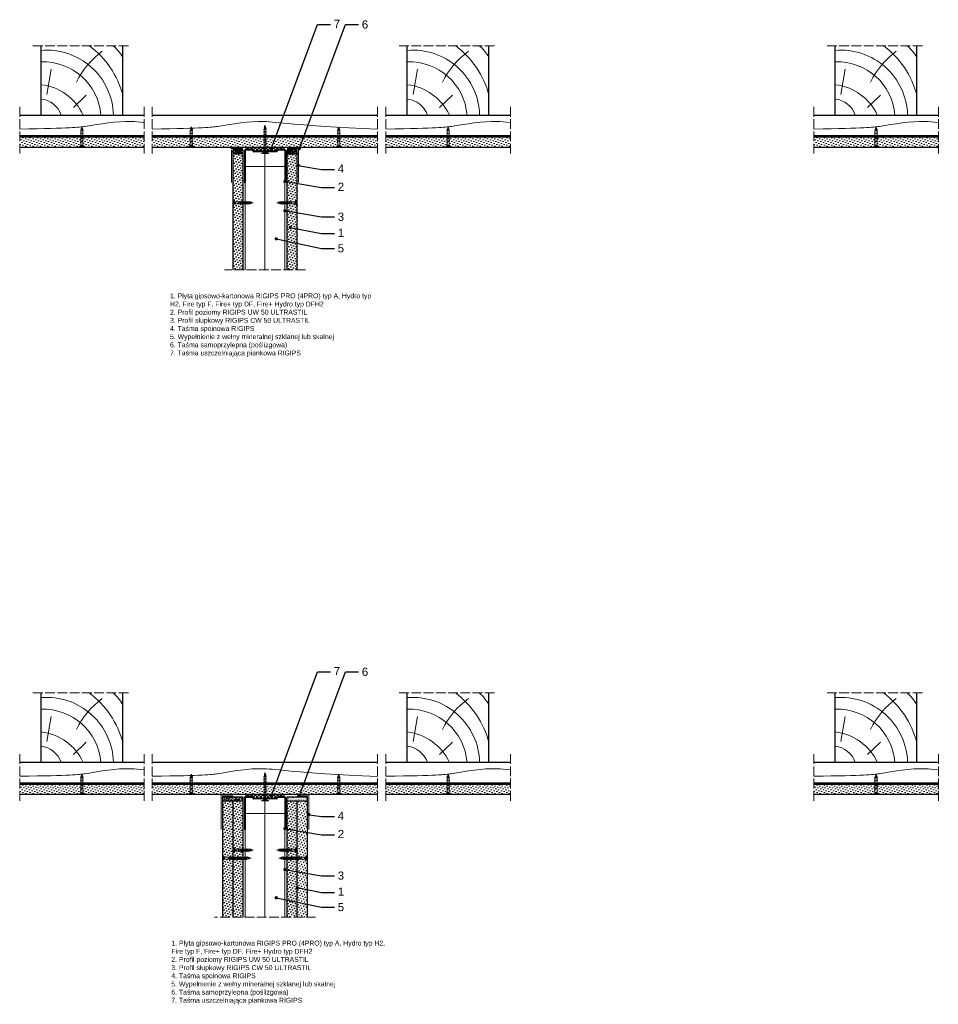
# Model space of a CAD drawing. Header units: millimetres. Extents: x 43 to 2622, y 692 to 1898.
# Tile 1 of 3: x 43 to 1168, y 692 to 1898. Entities that reach past the tile are written whole.
import ezdxf
from ezdxf import colors
from ezdxf.entities.mleader import LeaderData, LeaderLine
from ezdxf.math import Vec2, Vec3

# ---------------------------------------------------------------- set-up
doc = ezdxf.new("R2010")
doc.units = ezdxf.units.MM
doc.linetypes.add('ACAD_ISO02W100', pattern=[15, 12, -3])
for name, color, linetype, lineweight in [('_ISOVER WELNA', 7, 'BATTING', 9), ('_RIGIPS AKCESORIA', 7, 'Continuous', 18), ('_RIGIPS G-K', 7, 'Continuous', 25), ('_RIGIPS PROFIL', 7, 'Continuous', 18), ('KRESKOWANIE', 7, 'Continuous', 9), ('OPISY', 7, 'Continuous', 9), ('PRZERYWANA', 7, 'ACAD_ISO02W100', 9)]:
    doc.layers.add(name, color=color, linetype=linetype, lineweight=lineweight)
doc.styles.get("Standard").update_dxf_attribs({"font": 'arial.ttf'})
doc.linetypes.add('BATTING', pattern='A,0.00254,-2.54,[134,ltypeshp.shx,S=2.54,R=0,X=-2.54,Y=0],-5.08,[134,ltypeshp.shx,S=2.54,R=180,X=2.54,Y=0],-2.54', length=10.16254)
pattern_1 = [(225, (0, -792.838), (1.122532, -3.367596), [0, -3.175])]
pattern_2 = [(225, (-1931.6283, -59.986), (1.122532, -3.367596), [0, -3.175])]
pattern_3 = [(225, (-1934.6283, -59.986), (1.122532, -3.367596), [0, -3.175])]

# ---------------------------------------------------------------- blocks, each defined once
blk = doc.blocks.new('drew kres')
at = {"layer": 'KRESKOWANIE'}
for p, q in [((2017.1, 418.9), (2001.3, 403.8)), ((2049.6, 403), (2044.3, 372.2))]:
    blk.add_line(p, q, dxfattribs=at)
for centre, radius, start, end in [((2049.6, 430.4), 81.6, 181.4719, 274.904), ((2053.9, 433.9), 70.7, 184.4672, 272.1435), ((2064, 455.7), 65, 204.8961, 263.4825), ((2059.8, 437.9), 29.4, 198.9536, 263.6559), ((2063.5, 432), 110.5, 194.5935, 233.3849), ((1921.6, 433), 102.3, 306.0245, 333.8719), ((1998.3, 380.1), 47.2, 207.8359, 231.0916)]:
    blk.add_arc(centre, radius, start, end, dxfattribs=at)
blk = doc.blocks.new('TD 25')
at = {"layer": '_RIGIPS AKCESORIA'}
for p, q in [((18.4, 90.9), (18.4, 98.9)), ((18.4, 98.9), (18.8, 98.9)), ((18.8, 98.9), (18.8, 96.5)), ((28.5, 96.2), (28.8, 96.7)), ((28.8, 96.7), (29.9, 93.7)), ((31.6, 96.2), (31.9, 96.7)), ((31.9, 96.7), (33, 93.7)), ((34.8, 96.2), (35.1, 96.7)), ((35.1, 96.7), (36.3, 93.7)), ((38.1, 96.2), (38.4, 96.7)), ((38.4, 96.7), (39.5, 93.7)), ((18.8, 96.5), (18.4, 96.5)), ((18.4, 95.2), (20.1, 95.2)), ((18.4, 94.5), (20.1, 94.5)), ((18.8, 93.3), (18.4, 93.3)), ((18.4, 90.9), (18.8, 90.9)), ((18.8, 90.9), (18.8, 93.3)), ((20.1, 95.2), (20.1, 95.9)), ((20.1, 94.5), (20.1, 93.9)), ((21.4, 96.2), (28.5, 96.2)), ((25.9, 93.7), (21.9, 93.7)), ((25.5, 96.2), (25.5, 94.9)), ((26.4, 93.7), (25.5, 96.2)), ((25.5, 94.9), (26, 93.2)), ((26, 93.2), (26.4, 93.7)), ((29.4, 93.7), (26.4, 93.7)), ((29.6, 93.2), (28.5, 96.2)), ((29, 96.2), (31.6, 96.2)), ((29.9, 93.7), (29.6, 93.2)), ((32.5, 93.7), (29.9, 93.7)), ((32.7, 93.2), (31.6, 96.2)), ((32.1, 96.2), (34.8, 96.2)), ((33, 93.7), (32.7, 93.2)), ((35.7, 93.7), (33, 93.7)), ((35.9, 93.2), (34.8, 96.2)), ((35.3, 96.2), (38.1, 96.2)), ((36.3, 93.7), (35.9, 93.2)), ((39, 93.7), (36.3, 93.7)), ((39.2, 93.2), (38.1, 96.2)), ((38.6, 96.2), (39.1, 96.2)), ((39.1, 96.2), (40.7, 95.7)), ((39.5, 93.7), (39.2, 93.2)), ((39.5, 93.7), (40.2, 93.8)), ((40.2, 93.5), (40.1, 95)), ((40.1, 95), (40.5, 94.1)), ((40.5, 94.1), (40.2, 93.5)), ((41.1, 94.1), (40.5, 94.1)), ((40.7, 95.7), (40.9, 96.1)), ((41.1, 94.1), (40.7, 95.7)), ((40.9, 96.1), (41.4, 94.4)), ((41.1, 95.6), (43.4, 94.9)), ((41.4, 94.4), (41.1, 94.1)), ((43.4, 94.9), (41.4, 94.4))]:
    blk.add_line(p, q, dxfattribs=at)
for centre, major_axis, ratio, start_param, end_param in [((21.5, 99.4), (0.17, 3.2), 0.826134, 1.773653, 3.180586), ((18.3, 92.6), (0, 3.93), 0.848176, -0.720942, -0.151112), ((21.7, 90.1), (0.28, 3.57), 0.832181, 0.035984, 1.430787), ((15.7, 107.6), (0, 14.8), 0.848176, 3.399396, 3.475072), ((19, 96.3), (0, 2.81), 0.848176, 3.475072, 3.862535), ((20, 94.9), (0, 0.895), 0.848176, -1.552777, -0.720942), ((20, 94.9), (0, 0.895), 0.848176, 3.862535, 4.730408)]:
    blk.add_ellipse(centre, major_axis=major_axis, ratio=ratio, start_param=start_param, end_param=end_param, dxfattribs=at)
blk = doc.blocks.new('TD 35')
at = {"layer": '_RIGIPS AKCESORIA'}
for p, q in [((18.4, 79.9), (18.4, 87.9)), ((18.4, 87.9), (18.8, 87.9)), ((18.8, 85.6), (18.4, 85.6)), ((18.8, 87.9), (18.8, 85.6)), ((20.1, 84.3), (20.1, 85)), ((21.4, 85.2), (28.5, 85.2)), ((25.5, 85.2), (25.5, 84)), ((26.4, 82.8), (25.5, 85.2)), ((28.5, 85.2), (28.8, 85.8)), ((29.6, 82.3), (28.5, 85.2)), ((28.8, 85.8), (29.9, 82.8)), ((29, 85.2), (31.6, 85.2)), ((31.6, 85.2), (31.9, 85.8)), ((32.7, 82.3), (31.6, 85.2)), ((31.9, 85.8), (33, 82.8)), ((32.1, 85.2), (34.8, 85.2)), ((34.8, 85.2), (35.1, 85.8)), ((35.9, 82.3), (34.8, 85.2)), ((35.1, 85.8), (36.3, 82.8)), ((35.3, 85.2), (37.9, 85.2)), ((37.9, 85.2), (38.3, 85.8)), ((39.1, 82.3), (37.9, 85.2)), ((38.3, 85.8), (39.4, 82.8)), ((38.5, 85.2), (41.1, 85.2)), ((41.1, 85.2), (41.4, 85.8)), ((42.2, 82.3), (41.1, 85.2)), ((41.4, 85.8), (42.6, 82.8)), ((41.6, 85.2), (44.2, 85.2)), ((44.2, 85.2), (44.6, 85.8)), ((45.4, 82.3), (44.2, 85.2)), ((44.6, 85.8), (45.7, 82.8)), ((44.8, 85.2), (47.5, 85.2)), ((47.5, 85.2), (47.8, 85.8)), ((48.6, 82.3), (47.5, 85.2)), ((47.8, 85.8), (49, 82.8)), ((48, 85.2), (48.5, 85.2)), ((48.5, 85.2), (50.1, 84.8)), ((50.1, 84.8), (50.4, 85.1)), ((50.5, 83.1), (50.1, 84.8)), ((50.4, 85.1), (50.9, 83.5)), ((50.5, 84.6), (53.4, 84)), ((18.4, 84.3), (20.1, 84.3)), ((18.4, 83.6), (20.1, 83.6)), ((18.8, 82.4), (18.4, 82.4)), ((18.4, 79.9), (18.8, 79.9)), ((18.8, 79.9), (18.8, 82.4)), ((20.1, 83.6), (20.1, 82.9)), ((25.9, 82.8), (21.9, 82.8)), ((25.5, 84), (26, 82.3)), ((26, 82.3), (26.4, 82.8)), ((29.4, 82.8), (26.4, 82.8)), ((29.9, 82.8), (29.6, 82.3)), ((32.5, 82.8), (29.9, 82.8)), ((33, 82.8), (32.7, 82.3)), ((35.7, 82.8), (33, 82.8)), ((36.3, 82.8), (35.9, 82.3)), ((38.9, 82.8), (36.3, 82.8)), ((39.4, 82.8), (39.1, 82.3)), ((42, 82.8), (39.4, 82.8)), ((42.6, 82.8), (42.2, 82.3)), ((45.2, 82.8), (42.6, 82.8)), ((45.7, 82.8), (45.4, 82.3)), ((48.5, 82.8), (45.7, 82.8)), ((49, 82.8), (48.6, 82.3)), ((49, 82.8), (49.6, 82.9)), ((49.7, 82.6), (49.5, 84.1)), ((49.5, 84.1), (50, 83.2)), ((50, 83.2), (49.7, 82.6)), ((50.5, 83.1), (50, 83.2)), ((50.9, 83.5), (50.5, 83.1)), ((53.4, 84), (50.9, 83.5))]:
    blk.add_line(p, q, dxfattribs=at)
for centre, major_axis, ratio, start_param, end_param in [((21.5, 88.4), (0.17, 3.2), 0.826134, 1.773653, 3.180586), ((18.3, 81.7), (0, 3.93), 0.848176, -0.720942, -0.151112), ((20, 83.9), (0, 0.895), 0.848176, -1.552777, -0.720942), ((21.7, 79.2), (0.28, 3.57), 0.832181, 0.035984, 1.430787), ((15.7, 96.7), (0, 14.8), 0.848176, 3.399396, 3.475072), ((19, 85.4), (0, 2.81), 0.848176, 3.475072, 3.862535), ((20, 83.9), (0, 0.895), 0.848176, 3.862535, 4.730408)]:
    blk.add_ellipse(centre, major_axis=major_axis, ratio=ratio, start_param=start_param, end_param=end_param, dxfattribs=at)
blk = doc.blocks.new('TN 25')
at = {"layer": '_RIGIPS AKCESORIA'}
for p, q in [((0, -0.8), (0, 7.2)), ((0, 7.2), (0.5, 7.2)), ((0.5, 4.8), (0, 4.8)), ((0, 3.5), (1.8, 3.5)), ((0, 2.8), (1.8, 2.8)), ((0.5, 1.6), (0, 1.6)), ((0.5, 7.2), (0.5, 4.8)), ((0.5, -0.8), (0.5, 1.6)), ((1.8, 3.5), (1.8, 4.2)), ((1.8, 2.8), (1.8, 2.2)), ((3, 4.5), (8.5, 4.5)), ((7.5, 2), (3.5, 2)), ((7.1, 4.5), (7.1, 3.2)), ((8, 2), (7.1, 4.5)), ((7.1, 3.2), (7.6, 1.5)), ((7.6, 1.5), (8, 2)), ((9.4, 2), (8, 2)), ((8.5, 4.5), (8.8, 5)), ((9.6, 1.5), (8.5, 4.5)), ((8.8, 5), (9.9, 2)), ((9, 4.5), (10.1, 4.5)), ((9.9, 2), (9.6, 1.5)), ((11, 2), (9.9, 2)), ((10.1, 4.5), (10.4, 5)), ((11.2, 1.5), (10.1, 4.5)), ((10.4, 5), (11.6, 2)), ((10.6, 4.5), (11.7, 4.5)), ((11.6, 2), (11.2, 1.5)), ((12.6, 2), (11.6, 2)), ((11.7, 4.5), (12, 5)), ((12.8, 1.5), (11.7, 4.5)), ((12, 5), (13.1, 2)), ((12.2, 4.5), (13.2, 4.5)), ((13.1, 2), (12.8, 1.5)), ((14.1, 2), (13.1, 2)), ((13.2, 4.5), (13.5, 5)), ((14.3, 1.5), (13.2, 4.5)), ((13.5, 5), (14.7, 2)), ((13.7, 4.5), (14.8, 4.5)), ((14.7, 2), (14.3, 1.5)), ((15.7, 2), (14.7, 2)), ((14.8, 4.5), (15.1, 5)), ((15.9, 1.5), (14.8, 4.5)), ((15.1, 5), (16.3, 2)), ((15.3, 4.5), (16.4, 4.5)), ((16.3, 2), (15.9, 1.5)), ((17.4, 2), (16.3, 2)), ((16.4, 4.5), (16.7, 5)), ((17.6, 1.5), (16.4, 4.5)), ((16.7, 5), (17.9, 2)), ((16.9, 4.5), (18, 4.5)), ((17.9, 2), (17.6, 1.5)), ((18.9, 2), (17.9, 2)), ((18, 4.5), (18.3, 5)), ((19.1, 1.5), (18, 4.5)), ((18.3, 5), (19.5, 2)), ((18.5, 4.5), (19.7, 4.5)), ((19.5, 2), (19.1, 1.5)), ((19.5, 2), (20.6, 2)), ((19.7, 4.5), (20, 5)), ((20.8, 1.5), (19.7, 4.5)), ((20, 5), (21.1, 2)), ((20.2, 4.5), (20.7, 4.5)), ((20.7, 4.5), (22.3, 4)), ((21.1, 2), (20.8, 1.5)), ((21.1, 2), (21.8, 2.1)), ((21.8, 1.8), (21.7, 3.3)), ((21.7, 3.3), (22.1, 2.4)), ((22.1, 2.4), (21.8, 1.8)), ((22.7, 2.4), (22.1, 2.4)), ((22.3, 4), (22.6, 4.4)), ((22.7, 2.4), (22.3, 4)), ((22.6, 4.4), (23, 2.7)), ((22.7, 3.8), (25, 3.2)), ((23, 2.7), (22.7, 2.4)), ((25, 3.2), (23, 2.7)), ((0, -0.8), (0.5, -0.8))]:
    blk.add_line(p, q, dxfattribs=at)
for centre, major_axis, ratio, start_param, end_param in [((3.1, 7.7), (0.17, 3.2), 0.826134, 1.773653, 3.180586), ((0, 0.9), (0, 3.93), 0.848176, -0.720942, -0.151112), ((3.4, -1.6), (0.28, 3.57), 0.832181, 0.035984, 1.430787), ((-2.7, 15.9), (0, 14.8), 0.848176, 3.399396, 3.475072), ((0.6, 4.6), (0, 2.81), 0.848176, 3.475072, 3.862535), ((1.7, 3.2), (0, 0.895), 0.848176, -1.552777, -0.720942), ((1.7, 3.2), (0, 0.895), 0.848176, 3.862535, 4.730408)]:
    blk.add_ellipse(centre, major_axis=major_axis, ratio=ratio, start_param=start_param, end_param=end_param, dxfattribs=at)
blk = doc.blocks.new('UW 50 ULTRASTIL')
h = blk.add_hatch()
h.set_pattern_fill('ANSI31', color=256, scale=0.5, style=0)
h.paths.add_polyline_path([(-104.5, 0.6), (-104.2, 1.2, -0.286951), (-103.3, 1.8), (-82.4, 1.8), (-76.3, 1.8, -0.286951), (-75.4, 1.2), (-75.1, 0.6, 0.286951), (-74.2, 0), (-65.6, 0, 0.414214), (-64.8, 0.8), (-64.8, 40), (-65.3, 40), (-65.3, 0.8, -0.414214), (-65.6, 0.5), (-73.8, 0.5, -0.286951), (-74.7, 1.1), (-75, 1.8, 0.286951), (-75.9, 2.3), (-103.6, 2.3, 0.286951), (-104.5, 1.8), (-104.9, 1.1, -0.286951), (-105.8, 0.5), (-114, 0.5, -0.414214), (-114.2, 0.8), (-114.2, 40), (-114.8, 40), (-114.8, 0.8, 0.414214), (-114, 0), (-105.4, 0, 0.286951)])
for p, q in [((-114.8, 0.8), (-114.8, 40)), ((-114.8, 40), (-114.2, 40)), ((-114.2, 0.8), (-114.2, 40)), ((-65.3, 0.8), (-65.3, 40)), ((-64.8, 40), (-65.3, 40)), ((-64.8, 0.8), (-64.8, 40)), ((-114, 0.5), (-105.8, 0.5)), ((-114, 0), (-105.4, 0)), ((-104.9, 1.1), (-104.5, 1.8)), ((-104.5, 0.6), (-104.2, 1.2)), ((-103.6, 2.3), (-75.9, 2.3)), ((-103.3, 1.8), (-76.3, 1.8)), ((-75.1, 0.6), (-75.4, 1.2)), ((-74.7, 1.1), (-75, 1.8)), ((-74.2, 0), (-65.6, 0)), ((-73.8, 0.5), (-65.6, 0.5))]:
    blk.add_line(p, q)
for centre, radius, start, end in [((-114, 0.8), 0.8, 180, 270), ((-114, 0.8), 0.25, 180, 270), ((-105.8, 1.6), 1, 270, 334.0435), ((-105.4, 1), 1, 270, 334.0435), ((-103.6, 1.3), 1, 90, 154.0435), ((-103.3, 0.8), 1, 90, 154.0435), ((-76.3, 0.8), 1, 25.9565, 90), ((-75.9, 1.3), 1, 25.9565, 90), ((-74.2, 1), 1, 205.9565, 270), ((-73.8, 1.6), 1, 205.9565, 270), ((-65.6, 0.8), 0.8, 270, 0), ((-65.6, 0.8), 0.25, 270, 0)]:
    blk.add_arc(centre, radius, start, end)
blk = doc.blocks.new('TN 35')
at = {"layer": '_RIGIPS AKCESORIA'}
for p, q in [((0, -0.8), (0, 7.2)), ((0, 7.2), (0.5, 7.2)), ((0.5, 4.8), (0, 4.8)), ((0, 3.5), (1.8, 3.5)), ((0, 2.8), (1.8, 2.8)), ((0.5, 1.6), (0, 1.6)), ((0.5, 7.2), (0.5, 4.8)), ((0.5, -0.8), (0.5, 1.6)), ((1.8, 3.5), (1.8, 4.2)), ((1.8, 2.8), (1.8, 2.2)), ((3, 4.5), (8.5, 4.5)), ((7.5, 2), (3.5, 2)), ((7.1, 4.5), (7.1, 3.2)), ((8, 2), (7.1, 4.5)), ((7.1, 3.2), (7.6, 1.5)), ((7.6, 1.5), (8, 2)), ((9.4, 2), (8, 2)), ((8.5, 4.5), (8.8, 5)), ((9.6, 1.5), (8.5, 4.5)), ((8.8, 5), (9.9, 2)), ((9, 4.5), (10.1, 4.5)), ((9.9, 2), (9.6, 1.5)), ((11, 2), (9.9, 2)), ((10.1, 4.5), (10.4, 5)), ((11.2, 1.5), (10.1, 4.5)), ((10.4, 5), (11.6, 2)), ((10.6, 4.5), (11.7, 4.5)), ((11.6, 2), (11.2, 1.5)), ((12.6, 2), (11.6, 2)), ((11.7, 4.5), (12, 5)), ((12.8, 1.5), (11.7, 4.5)), ((12, 5), (13.1, 2)), ((12.2, 4.5), (13.2, 4.5)), ((13.1, 2), (12.8, 1.5)), ((14.1, 2), (13.1, 2)), ((13.2, 4.5), (13.5, 5)), ((14.3, 1.5), (13.2, 4.5)), ((13.5, 5), (14.7, 2)), ((13.7, 4.5), (14.8, 4.5)), ((14.7, 2), (14.3, 1.5)), ((15.7, 2), (14.7, 2)), ((14.8, 4.5), (15.1, 5)), ((15.9, 1.5), (14.8, 4.5)), ((15.1, 5), (16.3, 2)), ((15.3, 4.5), (16.4, 4.5)), ((16.3, 2), (15.9, 1.5)), ((17.4, 2), (16.3, 2)), ((16.4, 4.5), (16.7, 5)), ((17.6, 1.5), (16.4, 4.5)), ((16.7, 5), (17.9, 2)), ((16.9, 4.5), (18, 4.5)), ((17.9, 2), (17.6, 1.5)), ((18.9, 2), (17.8, 2)), ((18, 4.5), (18.3, 5)), ((19.1, 1.5), (18, 4.5)), ((18.3, 5), (19.5, 2)), ((18.5, 4.5), (19.6, 4.5)), ((19.5, 2), (19.1, 1.5)), ((20.5, 2), (19.4, 2)), ((19.6, 4.5), (19.9, 5)), ((20.7, 1.5), (19.6, 4.5)), ((19.9, 5), (21, 2)), ((20.1, 4.5), (21.1, 4.5)), ((21, 2), (20.7, 1.5)), ((22.1, 2), (21, 2)), ((21.1, 4.5), (21.5, 5)), ((22.3, 1.5), (21.1, 4.5)), ((21.5, 5), (22.6, 2)), ((21.7, 4.5), (22.7, 4.5)), ((22.6, 2), (22.3, 1.5)), ((23.7, 2), (22.6, 2)), ((22.7, 4.5), (23, 5)), ((23.9, 1.5), (22.7, 4.5)), ((23, 5), (24.2, 2)), ((23.2, 4.5), (24.3, 4.5)), ((24.2, 2), (23.9, 1.5)), ((25.2, 2), (24.1, 2)), ((24.3, 4.5), (24.6, 5)), ((25.4, 1.5), (24.3, 4.5)), ((24.6, 5), (25.8, 2)), ((24.8, 4.5), (25.9, 4.5)), ((25.8, 2), (25.4, 1.5)), ((26.8, 2), (25.7, 2)), ((25.9, 4.5), (26.2, 5)), ((27, 1.5), (25.9, 4.5)), ((26.2, 5), (27.3, 2)), ((26.4, 4.5), (27.4, 4.5)), ((27.3, 2), (27, 1.5)), ((28.4, 2), (27.3, 2)), ((27.4, 4.5), (27.8, 5)), ((28.6, 1.5), (27.4, 4.5)), ((27.8, 5), (28.9, 2)), ((28, 4.5), (29.1, 4.5)), ((28.9, 2), (28.6, 1.5)), ((28.9, 2), (30.1, 2)), ((29.1, 4.5), (29.4, 5)), ((30.3, 1.5), (29.1, 4.5)), ((29.4, 5), (30.6, 2)), ((29.7, 4.5), (30.1, 4.5)), ((30.1, 4.5), (31.7, 4)), ((30.6, 2), (30.3, 1.5)), ((30.6, 2), (31.3, 2.1)), ((31.3, 1.8), (31.1, 3.3)), ((31.1, 3.3), (31.6, 2.4)), ((31.6, 2.4), (31.3, 1.8)), ((32.1, 2.4), (31.6, 2.4)), ((31.7, 4), (32, 4.4)), ((32.1, 2.4), (31.7, 4)), ((32, 4.4), (32.5, 2.7)), ((32.5, 2.7), (32.1, 2.4)), ((32.2, 3.8), (35, 3.2)), ((35, 3.2), (32.5, 2.7)), ((0, -0.8), (0.5, -0.8))]:
    blk.add_line(p, q, dxfattribs=at)
for centre, major_axis, ratio, start_param, end_param in [((3.1, 7.7), (0.17, 3.2), 0.826134, 1.773653, 3.180586), ((0, 0.9), (0, 3.93), 0.848176, -0.720942, -0.151112), ((3.4, -1.6), (0.28, 3.57), 0.832181, 0.035984, 1.430787), ((-2.7, 15.9), (0, 14.8), 0.848176, 3.399396, 3.475072), ((0.6, 4.6), (0, 2.81), 0.848176, 3.475072, 3.862535), ((1.7, 3.2), (0, 0.895), 0.848176, -1.552777, -0.720942), ((1.7, 3.2), (0, 0.895), 0.848176, 3.862535, 4.730408)]:
    blk.add_ellipse(centre, major_axis=major_axis, ratio=ratio, start_param=start_param, end_param=end_param, dxfattribs=at)
blk = doc.blocks.new('_Dot')
at = {"color": 0, "linetype": 'ByBlock', "lineweight": -2}
blk.add_line((-0.5, 0), (-1, 0), dxfattribs=at)
at = {"color": 0, "linetype": 'ByBlock', "const_width": 0.5}
blk.add_lwpolyline([(-0.25, 0, 1), (0.25, 0, 1)], format="xyb", close=True, dxfattribs=at)

msp = doc.modelspace()

# ---------------------------------------------------------------- hatches: boundary and pattern name
at = {"layer": '_RIGIPS G-K'}
h = msp.add_hatch(dxfattribs=at)
h.set_pattern_fill('AR-SAND', color=256, scale=0.05, angle=180, style=0)
h.set_pattern_definition([(217.5, (1966.9215, 3173.0484), (0.0800016, -2.4470662), [0, -1.9304, 0, -2.159, 0, -2.06375]), (187.5, (1966.9215, 3173.0484), (-2.2476164, -3.5841255), [0, -1.0414, 0, -1.7399, 0, -0.66675]), (147.5, (1968.4836, 3173.0484), (-3.9549619, -0.007186), [0, -0.635, 0, -2.286, 0, -2.9845]), (137.5, (1968.4836, 3173.0484), (-3.817782, -1.1146466), [0, -0.3175, 0, -1.4986, 0, -1.7145])])
h.paths.add_polyline_path([(304.1, 1733.9), (316.6, 1733.9), (316.6, 1738.9), (304.1, 1738.9)])
h = msp.add_hatch(dxfattribs=at)
h.set_pattern_fill('AR-SAND', color=256, scale=0.05, angle=180, style=0)
h.set_pattern_definition([(217.5, (1969.9215, 3173.0484), (0.0800016, -2.4470662), [0, -1.9304, 0, -2.159, 0, -2.06375]), (187.5, (1969.9215, 3173.0484), (-2.2476164, -3.5841255), [0, -1.0414, 0, -1.7399, 0, -0.66675]), (147.5, (1971.4836, 3173.0484), (-3.9549619, -0.007186), [0, -0.635, 0, -2.286, 0, -2.9845]), (137.5, (1971.4836, 3173.0484), (-3.817782, -1.1146466), [0, -0.3175, 0, -1.4986, 0, -1.7145])])
h.paths.add_polyline_path([(370.6, 1733.9), (383.1, 1733.9), (383.1, 1738.9), (370.6, 1738.9)])
h = msp.add_hatch(dxfattribs=at)
h.set_pattern_fill('DOTS', color=256, scale=2, angle=225, style=0)
h.set_pattern_definition([(225, (-1934.6283, 424.791), (1.122532, -3.367596), [0, -3.175])])
h.paths.add_polyline_path([(304.1, 1591.9), (316.6, 1591.9), (316.6, 1733.9), (304.1, 1733.9)])
h = msp.add_hatch(dxfattribs=at)
h.set_pattern_fill('DOTS', color=256, scale=2, angle=225, style=0)
h.set_pattern_definition([(225, (-1931.6283, 424.791), (1.122532, -3.367596), [0, -3.175])])
h.paths.add_polyline_path([(370.6, 1591.9), (383.1, 1591.9), (383.1, 1733.9), (370.6, 1733.9)])
h = msp.add_hatch(dxfattribs=at)
h.set_pattern_fill('AR-SAND', color=256, scale=0.05, angle=180, style=0)
h.set_pattern_definition([(217.5, (1966.9215, 2072.1496), (0.0800016, -2.4470662), [0, -1.9304, 0, -2.159, 0, -2.06375]), (187.5, (1966.9215, 2072.1496), (-2.2476164, -3.5841255), [0, -1.0414, 0, -1.7399, 0, -0.66675]), (147.5, (1968.4836, 2072.1496), (-3.9549619, -0.007186), [0, -0.635, 0, -2.286, 0, -2.9845]), (137.5, (1968.4836, 2072.1496), (-3.817782, -1.1146466), [0, -0.3175, 0, -1.4986, 0, -1.7145])])
h.paths.add_polyline_path([(291.6, 941.1), (316.6, 941.1), (316.6, 946.1), (291.6, 946.1)])
h = msp.add_hatch(dxfattribs=at)
h.set_pattern_fill('DOTS', color=256, scale=2, angle=225, style=0)
h.set_pattern_definition(pattern_3)
h.paths.add_polyline_path([(291.6, 799.1), (304.1, 799.1), (304.1, 941.1), (291.6, 941.1)])
h = msp.add_hatch(dxfattribs=at)
h.set_pattern_fill('DOTS', color=256, scale=2, angle=225, style=0)
h.set_pattern_definition(pattern_3)
h.paths.add_polyline_path([(304.1, 799.1), (316.6, 799.1), (316.6, 941.1), (304.1, 941.1)])
h = msp.add_hatch(dxfattribs=at)
h.set_pattern_fill('AR-SAND', color=256, scale=0.05, angle=180, style=0)
h.set_pattern_definition([(217.5, (1969.9215, 2072.1496), (0.0800016, -2.4470662), [0, -1.9304, 0, -2.159, 0, -2.06375]), (187.5, (1969.9215, 2072.1496), (-2.2476164, -3.5841255), [0, -1.0414, 0, -1.7399, 0, -0.66675]), (147.5, (1971.4836, 2072.1496), (-3.9549619, -0.007186), [0, -0.635, 0, -2.286, 0, -2.9845]), (137.5, (1971.4836, 2072.1496), (-3.817782, -1.1146466), [0, -0.3175, 0, -1.4986, 0, -1.7145])])
h.paths.add_polyline_path([(370.6, 941.1), (395.6, 941.1), (395.6, 946.1), (370.6, 946.1)])
h = msp.add_hatch(dxfattribs=at)
h.set_pattern_fill('DOTS', color=256, scale=2, angle=225, style=0)
h.set_pattern_definition(pattern_2)
h.paths.add_polyline_path([(370.6, 799.1), (383.1, 799.1), (383.1, 941.1), (370.6, 941.1)])
h = msp.add_hatch(dxfattribs=at)
h.set_pattern_fill('DOTS', color=256, scale=2, angle=225, style=0)
h.set_pattern_definition(pattern_2)
h.paths.add_polyline_path([(383.1, 799.1), (395.6, 799.1), (395.6, 941.1), (383.1, 941.1)])
at = {"layer": 'KRESKOWANIE'}
h = msp.add_hatch(dxfattribs=at)
h.set_pattern_fill('DOTS', color=256, scale=2, angle=225, style=0)
h.paths.add_polyline_path([(195.6, 1754.4), (43.2, 1754.4), (43.2, 1741.9), (195.6, 1741.9)])
h = msp.add_hatch(dxfattribs=at)
h.set_pattern_fill('DOTS', color=256, scale=2, angle=225, style=0)
h.paths.add_polyline_path([(481.6, 1754.4), (205.6, 1754.4), (205.6, 1741.9), (481.6, 1741.9)])
h = msp.add_hatch(dxfattribs=at)
h.set_pattern_fill('DOTS', color=256, scale=2, angle=225, style=0)
h.paths.add_polyline_path([(644.1, 1754.4), (491.6, 1754.4), (491.6, 1741.9), (644.1, 1741.9)])
h = msp.add_hatch(dxfattribs=at)
h.set_pattern_fill('DOTS', color=256, scale=2, angle=225, style=0)
h.set_pattern_definition([(225, (972.6176, -2e-13), (1.122532, -3.367596), [0, -3.175])])
h.paths.add_polyline_path([(1168.3, 1754.4), (1015.8, 1754.4), (1015.8, 1741.9), (1168.3, 1741.9)])
h = msp.add_hatch(dxfattribs=at)
h.set_pattern_fill('ANSI37', color=256, angle=270, style=0)
h.set_pattern_definition([(315, (1968.4215, 3176.0484), (2.245064, 2.245064), []), (45, (1968.4215, 3176.0484), (-2.245064, 2.245064), [])])
h.paths.add_polyline_path([(320, 1738.9), (328, 1738.9, -0.286951), (328.9, 1738.4), (329.2, 1737.7, 0.286951), (330.1, 1737.1), (357.1, 1737.1, 0.286951), (358, 1737.7), (358.4, 1738.4, -0.286951), (359.3, 1738.9), (367.2, 1738.9), (367.2, 1741.9), (320, 1741.9)])
h = msp.add_hatch(dxfattribs=at)
h.set_pattern_fill('DOTS', color=256, scale=2, angle=225, style=0)
h.set_pattern_definition(pattern_1)
h.paths.add_polyline_path([(195.6, 961.6), (43.2, 961.6), (43.2, 949.1), (195.6, 949.1)])
h = msp.add_hatch(dxfattribs=at)
h.set_pattern_fill('DOTS', color=256, scale=2, angle=225, style=0)
h.set_pattern_definition(pattern_1)
h.paths.add_polyline_path([(481.6, 961.6), (205.6, 961.6), (205.6, 949.1), (481.6, 949.1)])
h = msp.add_hatch(dxfattribs=at)
h.set_pattern_fill('DOTS', color=256, scale=2, angle=225, style=0)
h.set_pattern_definition(pattern_1)
h.paths.add_polyline_path([(644.1, 961.6), (491.6, 961.6), (491.6, 949.1), (644.1, 949.1)])
h = msp.add_hatch(dxfattribs=at)
h.set_pattern_fill('DOTS', color=256, scale=2, angle=225, style=0)
h.set_pattern_definition([(225, (972.6176, -792.838), (1.122532, -3.367596), [0, -3.175])])
h.paths.add_polyline_path([(1168.3, 961.6), (1015.8, 961.6), (1015.8, 949.1), (1168.3, 949.1)])
h = msp.add_hatch(dxfattribs=at)
h.set_pattern_fill('ANSI37', color=256, angle=270, style=0)
h.set_pattern_definition([(315, (1968.4215, 2383.2106), (2.245064, 2.245064), []), (45, (1968.4215, 2383.2106), (-2.245064, 2.245064), [])])
h.paths.add_polyline_path([(320, 946.1), (328, 946.1, -0.286951), (328.9, 945.5), (329.2, 944.8, 0.286951), (330.1, 944.3), (357.1, 944.3, 0.286951), (358, 944.8), (358.4, 945.5, -0.286951), (359.3, 946.1), (367.2, 946.1), (367.2, 949.1), (320, 949.1)])

# ---------------------------------------------------------------- linework, layer by layer
for p, q in [((69.4, 1781.4), (69.4, 1866.4)), ((169.4, 1781.4), (169.4, 1866.4)), ((517.9, 1781.4), (517.9, 1866.4)), ((617.9, 1781.4), (617.9, 1866.4)), ((1042, 1781.4), (1042, 1866.4)), ((1142, 1781.4), (1142, 1866.4)), ((43.2, 1781.4), (195.6, 1781.4)), ((205.6, 1781.4), (481.6, 1781.4)), ((491.6, 1781.4), (644.1, 1781.4)), ((1015.8, 1781.4), (1168.3, 1781.4)), ((43.2, 1756.4), (195.6, 1756.4)), ((43.2, 1756.4), (195.6, 1756.4)), ((205.6, 1756.4), (481.6, 1756.4)), ((205.6, 1756.4), (481.6, 1756.4)), ((491.6, 1756.4), (644.1, 1756.4)), ((1015.8, 1756.4), (1168.3, 1756.4)), ((1015.8, 1756.4), (1168.3, 1756.4)), ((69.4, 988.6), (69.4, 1073.6)), ((169.4, 988.6), (169.4, 1073.6)), ((517.9, 988.6), (517.9, 1073.6)), ((617.9, 988.6), (617.9, 1073.6)), ((1042, 988.6), (1042, 1073.6)), ((1142, 988.6), (1142, 1073.6)), ((43.2, 988.6), (195.6, 988.6)), ((205.6, 988.6), (481.6, 988.6)), ((491.6, 988.6), (644.1, 988.6)), ((1015.8, 988.6), (1168.3, 988.6)), ((43.2, 963.6), (195.6, 963.6)), ((43.2, 963.6), (195.6, 963.6)), ((205.6, 963.6), (481.6, 963.6)), ((491.6, 963.6), (644.1, 963.6)), ((1015.8, 963.6), (1168.3, 963.6)), ((1015.8, 963.6), (1168.3, 963.6))]:
    msp.add_line(p, q)
at = {"layer": '_ISOVER WELNA', "ltscale": 2.4}
for p, q in [((343.6, 1591.9), (343.6, 1736.6)), ((343.6, 799.1), (343.6, 943.7))]:
    msp.add_line(p, q, dxfattribs=at)
at = {"layer": '_RIGIPS AKCESORIA'}
for p, q in [((316.6, 1740.4), (301.6, 1740.4)), ((302.6, 1738.9), (302.6, 1698.9)), ((370.6, 1740.4), (385.6, 1740.4)), ((384.6, 1738.9), (384.6, 1698.9)), ((304.1, 947.6), (289.1, 947.6)), ((290.1, 946.1), (290.1, 906.1)), ((383.1, 947.6), (398.1, 947.6)), ((397.1, 946.1), (397.1, 906.1))]:
    msp.add_line(p, q, dxfattribs=at)
at = {"layer": '_RIGIPS G-K'}
for p, q in [((195.6, 1754.4), (43.2, 1754.4)), ((481.6, 1754.4), (205.6, 1754.4)), ((644.1, 1754.4), (491.6, 1754.4)), ((1168.3, 1754.4), (1015.8, 1754.4)), ((195.6, 1741.9), (43.2, 1741.9)), ((481.6, 1741.9), (205.6, 1741.9)), ((304.1, 1738.9), (304.1, 1591.9)), ((316.6, 1738.9), (304.1, 1738.9)), ((316.6, 1738.9), (316.6, 1591.9)), ((370.6, 1591.9), (370.6, 1738.9)), ((383.1, 1738.9), (370.6, 1738.9)), ((383.1, 1591.9), (383.1, 1738.9)), ((644.1, 1741.9), (491.6, 1741.9)), ((1168.3, 1741.9), (1015.8, 1741.9)), ((316.6, 1733.9), (304.1, 1733.9)), ((383.1, 1733.9), (370.6, 1733.9)), ((195.6, 961.6), (43.2, 961.6)), ((481.6, 961.6), (205.6, 961.6)), ((644.1, 961.6), (491.6, 961.6)), ((1168.3, 961.6), (1015.8, 961.6)), ((195.6, 949.1), (43.2, 949.1)), ((481.6, 949.1), (205.6, 949.1)), ((291.6, 946.1), (291.6, 799.1)), ((291.6, 946.1), (316.6, 946.1)), ((316.6, 941.1), (291.6, 941.1)), ((304.1, 941.1), (304.1, 799.1)), ((316.6, 946.1), (316.6, 799.1)), ((370.6, 799.1), (370.6, 946.1)), ((370.6, 946.1), (395.6, 946.1)), ((395.6, 941.1), (370.6, 941.1)), ((383.1, 799.1), (383.1, 941.1)), ((395.6, 799.1), (395.6, 946.1)), ((644.1, 949.1), (491.6, 949.1)), ((1168.3, 949.1), (1015.8, 949.1))]:
    msp.add_line(p, q, dxfattribs=at)
at = {"layer": '_RIGIPS PROFIL', "lineweight": 9}
for p, q in [((319.2, 1718.5), (368, 1718.5)), ((319.2, 1591.9), (319.2, 1718.5)), ((368, 1591.9), (368, 1718.5)), ((319.2, 925.7), (368, 925.7)), ((319.2, 799.1), (319.2, 925.7)), ((368, 799.1), (368, 925.7))]:
    msp.add_line(p, q, dxfattribs=at)
at = {"layer": 'KRESKOWANIE'}
for p, q in [((320, 1738.9), (320, 1741.9)), ((367.2, 1738.9), (367.2, 1741.9)), ((320, 946.1), (320, 949.1)), ((367.2, 946.1), (367.2, 949.1))]:
    msp.add_line(p, q, dxfattribs=at)
for points, knots in [([(195.6, 1772.3), (189.1, 1773), (165.7, 1775.1), (133.8, 1768.8), (107, 1765.3), (43.2, 1764.3)], [44.764065, 44.764065, 44.764065, 44.764065, 59.146745, 116.016123, 140.325128, 140.325128, 140.325128, 140.325128]), ([(481.6, 1764.1), (376.5, 1768.8), (340.9, 1777.6), (296.3, 1768.8), (269.5, 1765.3), (205.6, 1764.3)], [6.686545, 6.686545, 6.686545, 6.686545, 59.146745, 116.016123, 140.325128, 140.325128, 140.325128, 140.325128]), ([(644.1, 1772.3), (637.6, 1773), (614.2, 1775.1), (582.3, 1768.8), (555.5, 1765.3), (491.6, 1764.3)], [44.764065, 44.764065, 44.764065, 44.764065, 59.146745, 116.016123, 140.325128, 140.325128, 140.325128, 140.325128]), ([(1168.3, 1772.3), (1161.7, 1773), (1138.3, 1775.1), (1106.5, 1768.8), (1079.6, 1765.3), (1015.8, 1764.3)], [44.764065, 44.764065, 44.764065, 44.764065, 59.146745, 116.016123, 140.325128, 140.325128, 140.325128, 140.325128]), ([(195.6, 979.5), (189.1, 980.2), (165.7, 982.3), (133.8, 975.9), (107, 972.4), (43.2, 971.5)], [44.764065, 44.764065, 44.764065, 44.764065, 59.146745, 116.016123, 140.325128, 140.325128, 140.325128, 140.325128]), ([(481.6, 971.2), (376.5, 975.9), (340.9, 984.8), (296.3, 975.9), (269.5, 972.4), (205.6, 971.5)], [6.686545, 6.686545, 6.686545, 6.686545, 59.146745, 116.016123, 140.325128, 140.325128, 140.325128, 140.325128]), ([(644.1, 979.5), (637.6, 980.2), (614.2, 982.3), (582.3, 975.9), (555.5, 972.4), (491.6, 971.5)], [44.764065, 44.764065, 44.764065, 44.764065, 59.146745, 116.016123, 140.325128, 140.325128, 140.325128, 140.325128]), ([(1168.3, 979.5), (1161.7, 980.2), (1138.3, 982.3), (1106.5, 975.9), (1079.6, 972.4), (1015.8, 971.5)], [44.764065, 44.764065, 44.764065, 44.764065, 59.146745, 116.016123, 140.325128, 140.325128, 140.325128, 140.325128])]:
    msp.add_open_spline(points, degree=3, knots=knots, dxfattribs=at)
at = {"layer": 'PRZERYWANA'}
for p, q in [((59.4, 1866.4), (179.4, 1866.4)), ((507.9, 1866.4), (627.9, 1866.4)), ((1032, 1866.4), (1152, 1866.4)), ((43.2, 1791.4), (43.2, 1731.9)), ((195.6, 1791.4), (195.6, 1731.9)), ((205.6, 1791.4), (205.6, 1731.9)), ((481.6, 1791.4), (481.6, 1731.9)), ((491.6, 1791.4), (491.6, 1731.9)), ((644.1, 1791.4), (644.1, 1731.9)), ((1015.8, 1791.4), (1015.8, 1731.9)), ((1168.3, 1791.4), (1168.3, 1731.9)), ((393.1, 1591.9), (294.1, 1591.9)), ((59.4, 1073.6), (179.4, 1073.6)), ((507.9, 1073.6), (627.9, 1073.6)), ((1032, 1073.6), (1152, 1073.6)), ((43.2, 998.6), (43.2, 939.1)), ((195.6, 998.6), (195.6, 939.1)), ((205.6, 998.6), (205.6, 939.1)), ((481.6, 998.6), (481.6, 939.1)), ((491.6, 998.6), (491.6, 939.1)), ((644.1, 998.6), (644.1, 939.1)), ((1015.8, 998.6), (1015.8, 939.1)), ((1168.3, 998.6), (1168.3, 939.1)), ((405.6, 799.1), (281.6, 799.1))]:
    msp.add_line(p, q, dxfattribs=at)

# ---------------------------------------------------------------- block references
for name, p, rotation in [('TD 25', (214.3, 1723.5), 90), ('TD 25', (348.3, 1723.5), 90), ('TD 35', (427.6, 1715.8), 90), ('TD 25', (1186.9, 1723.5), 90), ('UW 50 ULTRASTIL', (253.9, 1738.9), 180), ('TD 25', (214.3, 930.7), 90), ('TD 25', (348.3, 930.7), 90), ('TD 35', (427.6, 922.9), 90), ('TD 25', (1186.9, 930.7), 90), ('UW 50 ULTRASTIL', (253.9, 946.1), 180)]:
    msp.add_blockref(name, p, dxfattribs=dict(rotation=rotation))
at = {"xscale": -1, "rotation": 270}
for p in [(339, 1723.5), (473, 1723.5), (339, 930.7), (473, 930.7)]:
    msp.add_blockref('TD 25', p, dxfattribs=at)
at = {"layer": '_RIGIPS AKCESORIA', "xscale": -1, "rotation": 180}
for name, p in [('TN 25', (304.1, 1677.2)), ('TN 25', (304.1, 884.3)), ('TN 35', (291.6, 874.3))]:
    msp.add_blockref(name, p, dxfattribs=at)
at = {"layer": '_RIGIPS AKCESORIA', "rotation": 180}
for name, p in [('TN 25', (383.1, 1677.2)), ('TN 25', (383.1, 884.3)), ('TN 35', (395.6, 874.3))]:
    msp.add_blockref(name, p, dxfattribs=at)
at = {"layer": 'KRESKOWANIE', "rotation": 180}
for p in [(2126, 2209.8), (2574.5, 2209.8), (3098.6, 2209.8), (2126, 1416.9), (2574.5, 1416.9), (3098.6, 1416.9)]:
    msp.add_blockref('drew kres', p, dxfattribs=at)

# ---------------------------------------------------------------- texts
at = {"char_height": 6, "attachment_point": 1}
for insert, width in [((227.3, 1563), 260.757), ((228.9, 770.1), 264.397)]:
    msp.add_mtext('1. Płyta gipsowo-kartonowa RIGIPS PRO (4PRO) typ A, Hydro typ H2, Fire typ F, Fire+ typ DF, Fire+ Hydro typ DFH2\\P2. Profil poziomy RIGIPS UW 50 ULTRASTIL\\P3. Profil słupkowy RIGIPS CW 50 ULTRASTIL\\P4. Taśma spoinowa RIGIPS\\P5. Wypełnienie z wełny mineralnej szklanej lub skalnej\\P6. Taśma samoprzylepna (poślizgowa)\\P7. Taśma uszczelniająca piankowa RIGIPS', dxfattribs=dict(at, insert=insert, width=width))

# ---------------------------------------------------------------- leaders
at = {"layer": 'OPISY'}
ml = msp.add_multileader_mtext('Standard', dxfattribs=at)
ml.set_content('7', color=256)
ml.set_leader_properties()
ml.set_arrow_properties(name='DOT')
ml.build(insert=Vec2(0, 0))
ctx = ml.context
ctx.base_point, ctx.char_height, ctx.landing_gap_size, ctx.plane_origin = Vec3(423.9, 1892.3), 10, 4, Vec3(231.3, 2035.9)
notes = []
notes.append((ctx, [(0, (1, 1, 0), (407.9, 1892.3), (1, 0), 16, [(0, [(351.4, 1740.4)], 0, [])])]))
ctx.mtext.insert, ctx.mtext.flow_direction = Vec3(427.9, 1898.3), 5
ml = msp.add_multileader_mtext('Standard', dxfattribs=at)
ml.set_content('6', color=256)
ml.set_leader_properties()
ml.set_arrow_properties(name='DOT')
ml.build(insert=Vec2(0, 0))
ctx = ml.context
ctx.base_point, ctx.char_height, ctx.landing_gap_size, ctx.plane_origin = Vec3(458.2, 1892.3), 10, 4, Vec3(265.6, 2035.9)
notes.append((ctx, [(0, (1, 1, 0), (442.2, 1892.3), (1, 0), 16, [(0, [(385.6, 1740.4)], 0, [])])]))
ctx.mtext.insert, ctx.mtext.flow_direction = Vec3(462.2, 1897.4), 5
ml = msp.add_multileader_mtext('Standard', dxfattribs=at)
ml.set_content('4', color=256)
ml.set_leader_properties()
ml.set_arrow_properties(name='DOT')
ml.build(insert=Vec2(0, 0))
ctx = ml.context
ctx.base_point, ctx.char_height, ctx.landing_gap_size, ctx.plane_origin = Vec3(428.7, 1714.9), 10, 4, Vec3(236.1, 1858.6)
notes.append((ctx, [(0, (1, 1, 0), (412.7, 1714.9), (1, 0), 16, [(0, [(384.6, 1719.7)], 0, [])])]))
ctx.mtext.insert, ctx.mtext.flow_direction = Vec3(432.7, 1720.9), 5
ml = msp.add_multileader_mtext('Standard', dxfattribs=at)
ml.set_content('2', color=256)
ml.set_leader_properties()
ml.set_arrow_properties(name='DOT')
ml.build(insert=Vec2(0, 0))
ctx = ml.context
ctx.base_point, ctx.char_height, ctx.landing_gap_size, ctx.plane_origin = Vec3(428.7, 1692.6), 10, 4, Vec3(236.1, 1836.3)
notes.append((ctx, [(0, (1, 1, 0), (412.7, 1692.6), (1, 0), 16, [(0, [(368, 1700.2)], 0, [])])]))
ctx.mtext.insert, ctx.mtext.flow_direction = Vec3(432.7, 1698.6), 5
ml = msp.add_multileader_mtext('Standard', dxfattribs=at)
ml.set_content('3', color=256)
ml.set_leader_properties()
ml.set_arrow_properties(name='DOT')
ml.build(insert=Vec2(0, 0))
ctx = ml.context
ctx.base_point, ctx.char_height, ctx.landing_gap_size, ctx.plane_origin = Vec3(428.7, 1656.8), 10, 4, Vec3(236.1, 1800.4)
notes.append((ctx, [(0, (1, 1, 0), (412.7, 1656.8), (1, 0), 16, [(0, [(368, 1664.3)], 0, [])])]))
ctx.mtext.insert, ctx.mtext.flow_direction = Vec3(432.7, 1661.9), 5
ml = msp.add_multileader_mtext('Standard', dxfattribs=at)
ml.set_content('1', color=256)
ml.set_leader_properties()
ml.set_arrow_properties(name='DOT')
ml.build(insert=Vec2(0, 0))
ctx = ml.context
ctx.base_point, ctx.char_height, ctx.landing_gap_size, ctx.plane_origin = Vec3(428.7, 1636.2), 10, 4, Vec3(236.1, 1779.9)
notes.append((ctx, [(0, (1, 1, 0), (412.7, 1636.2), (1, 0), 16, [(0, [(374.5, 1643.8)], 0, [])])]))
ctx.mtext.insert, ctx.mtext.flow_direction = Vec3(432.7, 1642.2), 5
ml = msp.add_multileader_mtext('Standard', dxfattribs=at)
ml.set_content('5', color=256)
ml.set_leader_properties()
ml.set_arrow_properties(name='DOT')
ml.build(insert=Vec2(0, 0))
ctx = ml.context
ctx.base_point, ctx.char_height, ctx.landing_gap_size, ctx.plane_origin = Vec3(428.7, 1618.2), 10, 4, Vec3(236.1, 1761.9)
notes.append((ctx, [(0, (1, 1, 0), (412.7, 1618.2), (1, 0), 16, [(0, [(357.4, 1629.8)], 0, [])])]))
ctx.mtext.insert, ctx.mtext.flow_direction = Vec3(432.7, 1623.3), 5
ml = msp.add_multileader_mtext('Standard', dxfattribs=at)
ml.set_content('7', color=256)
ml.set_leader_properties()
ml.set_arrow_properties(name='DOT')
ml.build(insert=Vec2(0, 0))
ctx = ml.context
ctx.base_point, ctx.char_height, ctx.landing_gap_size, ctx.plane_origin = Vec3(423.9, 1099.4), 10, 4, Vec3(231.3, 1243.1)
notes.append((ctx, [(0, (1, 1, 0), (407.9, 1099.4), (1, 0), 16, [(0, [(351.4, 947.6)], 0, [])])]))
ctx.mtext.insert, ctx.mtext.flow_direction = Vec3(427.9, 1105.4), 5
ml = msp.add_multileader_mtext('Standard', dxfattribs=at)
ml.set_content('6', color=256)
ml.set_leader_properties()
ml.set_arrow_properties(name='DOT')
ml.build(insert=Vec2(0, 0))
ctx = ml.context
ctx.base_point, ctx.char_height, ctx.landing_gap_size, ctx.plane_origin = Vec3(458.2, 1099.4), 10, 4, Vec3(265.6, 1243.1)
notes.append((ctx, [(0, (1, 1, 0), (442.2, 1099.4), (1, 0), 16, [(0, [(385.6, 947.6)], 0, [])])]))
ctx.mtext.insert, ctx.mtext.flow_direction = Vec3(462.2, 1104.5), 5
ml = msp.add_multileader_mtext('Standard', dxfattribs=at)
ml.set_content('4', color=256)
ml.set_leader_properties()
ml.set_arrow_properties(name='DOT')
ml.build(insert=Vec2(0, 0))
ctx = ml.context
ctx.base_point, ctx.char_height, ctx.landing_gap_size, ctx.plane_origin = Vec3(428.7, 922.1), 10, 4, Vec3(236.1, 1065.8)
notes.append((ctx, [(0, (1, 1, 0), (412.7, 922.1), (1, 0), 16, [(0, [(397.1, 924.7)], 0, [])])]))
ctx.mtext.insert, ctx.mtext.flow_direction = Vec3(432.7, 928.1), 5
ml = msp.add_multileader_mtext('Standard', dxfattribs=at)
ml.set_content('2', color=256)
ml.set_leader_properties()
ml.set_arrow_properties(name='DOT')
ml.build(insert=Vec2(0, 0))
ctx = ml.context
ctx.base_point, ctx.char_height, ctx.landing_gap_size, ctx.plane_origin = Vec3(428.7, 899.8), 10, 4, Vec3(236.1, 1043.5)
notes.append((ctx, [(0, (1, 1, 0), (412.7, 899.8), (1, 0), 16, [(0, [(368, 907.4)], 0, [])])]))
ctx.mtext.insert, ctx.mtext.flow_direction = Vec3(432.7, 905.8), 5
ml = msp.add_multileader_mtext('Standard', dxfattribs=at)
ml.set_content('3', color=256)
ml.set_leader_properties()
ml.set_arrow_properties(name='DOT')
ml.build(insert=Vec2(0, 0))
ctx = ml.context
ctx.base_point, ctx.char_height, ctx.landing_gap_size, ctx.plane_origin = Vec3(428.7, 849.7), 10, 4, Vec3(236.1, 993.4)
notes.append((ctx, [(0, (1, 1, 0), (412.7, 849.7), (1, 0), 16, [(0, [(368, 857.3)], 0, [])])]))
ctx.mtext.insert, ctx.mtext.flow_direction = Vec3(432.7, 854.8), 5
ml = msp.add_multileader_mtext('Standard', dxfattribs=at)
ml.set_content('1', color=256)
ml.set_leader_properties()
ml.set_arrow_properties(name='DOT')
ml.build(insert=Vec2(0, 0))
ctx = ml.context
ctx.base_point, ctx.char_height, ctx.landing_gap_size, ctx.plane_origin = Vec3(428.7, 829.2), 10, 4, Vec3(236.1, 972.9)
notes.append((ctx, [(0, (1, 1, 0), (412.7, 829.2), (1, 0), 16, [(0, [(383.1, 835)], 0, [])])]))
ctx.mtext.insert, ctx.mtext.flow_direction = Vec3(432.7, 835.2), 5
ml = msp.add_multileader_mtext('Standard', dxfattribs=at)
ml.set_content('5', color=256)
ml.set_leader_properties()
ml.set_arrow_properties(name='DOT')
ml.build(insert=Vec2(0, 0))
ctx = ml.context
ctx.base_point, ctx.char_height, ctx.landing_gap_size, ctx.plane_origin = Vec3(428.7, 811.2), 10, 4, Vec3(236.1, 954.9)
notes.append((ctx, [(0, (1, 1, 0), (412.7, 811.2), (1, 0), 16, [(0, [(357.4, 822.7)], 0, [])])]))
ctx.mtext.insert, ctx.mtext.flow_direction = Vec3(432.7, 816.3), 5
for ctx, leaders in notes:
    for number, flags, end, landing, length, lines in leaders:
        leader = LeaderData()
        leader.index, (leader.has_last_leader_line, leader.has_dogleg_vector, leader.attachment_direction) = number, flags
        leader.last_leader_point, leader.dogleg_vector, leader.dogleg_length = Vec3(end), Vec3(landing), length
        for number, points, colour, breaks in lines:
            line = LeaderLine()
            line.index, line.vertices, line.color, line.breaks = number, Vec3.list(points), colors.encode_raw_color(colour), breaks
            leader.lines.append(line)
        ctx.leaders.append(leader)

doc.saveas('drawing.dxf')
